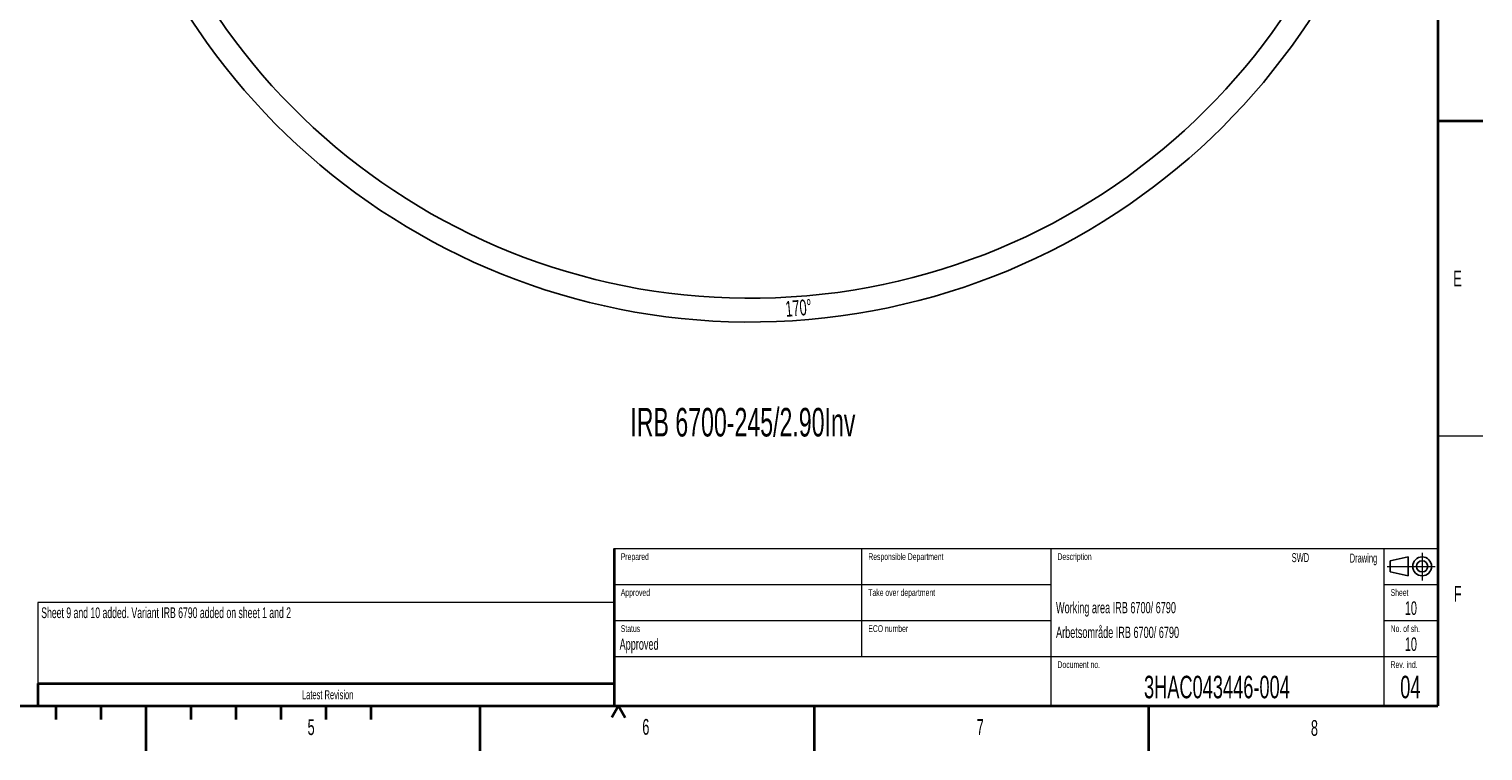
# Model space of a CAD drawing. Header units: millimetres. Extents: x 0 to 11920, y 0 to 8400.
# Tile 25 of 48: x 5462 to 11920, y 0 to 3207. Entities that reach past the tile are written whole.
import ezdxf

# ---------------------------------------------------------------- set-up
doc = ezdxf.new("R2010")
doc.units = ezdxf.units.MM
doc.header["$LTSCALE"] = 20
doc.linetypes.add('CENTERX2', pattern=[20.32, 12.7, -2.54, 2.54, -2.54])
doc.layers.add('THICK_LINE', color=7, linetype='Continuous')
doc.styles.add('SLDTEXTSTYLE0', font='TXT', dxfattribs={"width": 0.605})
doc.dimstyles.new('SLDDIMSTYLE0', dxfattribs={"dimtxt": 70, "dimasz": 70, "dimexe": 0, "dimexo": 0.0625, "dimgap": 17.5, "dimtad": 1, "dimdec": 4, "dimlfac": 20, "dimzin": 12, "dimdsep": 46, "dimtxsty": 'SLDTEXTSTYLE0', "dimsah": 1, "dimcen": 0.09, "dimadec": 1, "dimazin": 3, "dimtfac": 1, "dimtofl": 0, "dimtmove": 0, "dimatfit": 3, "dimfxl": 1, "dimfrac": 2, "dimtolj": 1, "dimtzin": 12, "dimarcsym": 0})

# ---------------------------------------------------------------- blocks, each defined once
blk = doc.blocks.new('_D')
at = {"layer": 'THICK_LINE'}
for p, q in [((10790.8, 4875), (11665.9, 4875)), ((5806.5, 4370.8), (5712.5, 4354.2))]:
    blk.add_line(p, q, dxfattribs=at)
blk.add_arc((8666.4, 4875), 2969.5, 190, 0, dxfattribs=at)
for points in [[(11635.9, 4875), (11625.1, 4805.2), (11645.1, 4804.9)], [(5742, 4359.4), (5745.2, 4288.7), (5764.8, 4292.4)]]:
    blk.add_solid(points, dxfattribs=at)
at = {"layer": 'THICK_LINE', "insert": (8818.3, 1998), "char_height": 70, "attachment_point": 1, "rotation": 5, "style": 'SLDTEXTSTYLE0'}
blk.add_mtext('170°', dxfattribs=at)

msp = doc.modelspace()

# ---------------------------------------------------------------- linework, layer by layer
at = {"color": 7, "linetype": 'Continuous', "lineweight": 35}
for p, q in [((11720, 8200), (11720, 200)), ((11720, 2800), (11920, 2800)), ((8060, 900), (8060, 200)), ((5500, 300), (8060, 300)), ((5500, 300), (5500, 200)), ((400, 200), (11720, 200)), ((5580, 200), (5580, 140)), ((5780, 200), (5780, 140)), ((5980, 200), (5980, 0)), ((6180, 200), (6180, 140)), ((6380, 200), (6380, 140)), ((6580, 200), (6580, 140)), ((6780, 200), (6780, 140)), ((6980, 200), (6980, 140)), ((7465, 0), (7465, 200)), ((8080, 200), (8050, 148.0384758)), ((8080, 200), (8110, 148.0384758)), ((8950, 0), (8950, 200)), ((10435, 200), (10435, 0))]:
    msp.add_line(p, q, dxfattribs=at)
at = {"color": 7, "linetype": 'Continuous', "lineweight": 18}
for p, q in [((11720, 1400), (11920, 1400)), ((8060, 900), (11720, 900)), ((9160, 900), (9160, 420)), ((10000, 900), (10000, 200)), ((11480, 900), (11480, 200)), ((8060, 740), (10000, 740)), ((11480, 740), (11720, 740)), ((8060, 660), (5500, 660)), ((5500, 660), (5500, 300)), ((8060, 580), (10000, 580)), ((11480, 580), (11720, 580)), ((8060, 420), (11720, 420))]:
    msp.add_line(p, q, dxfattribs=at)
at = {"color": 7, "linetype": 'Continuous', "lineweight": 25}
for p, q in [((11508, 845), (11588, 862)), ((11508, 795), (11508, 845)), ((11588, 862), (11588, 778)), ((11508, 795), (11588, 778))]:
    msp.add_line(p, q, dxfattribs=at)
at = {"color": 7, "linetype": 'CENTERX2', "lineweight": 18}
for p, q in [((11650, 880.0336249), (11650, 756.8766381)), ((11494.5909022, 820), (11707.9238522, 820))]:
    msp.add_line(p, q, dxfattribs=at)
at = {"color": 7, "linetype": 'CENTERX2', "lineweight": 35}
msp.add_line((5980, 200), (5980, 0), dxfattribs=at)
at = {"color": 7, "linetype": 'Continuous', "lineweight": 25}
for radius in [42, 25]:
    msp.add_circle((11650, 820), radius, dxfattribs=at)
at = {"layer": 'THICK_LINE'}
msp.add_arc((8666.4239933, 4875.0304045), 2864, 190, 170, dxfattribs=at)

# ---------------------------------------------------------------- texts
at = {"color": 7, "linetype": 'Continuous', "lineweight": 0, "style": 'SLDTEXTSTYLE0'}
for s, insert, char_height, attachment_point in [('E', (11788.0788456, 2133.3299156), 70, 1), ('Prepared', (8090.0903185, 878.261203), 30, 1), ('Responsible Department', (9189.6255293, 878.2486286), 30, 1), ('Description', (10030.0059951, 878.2227712), 30, 1), ('SWD', (11148.0836244, 878.8296816), 40, 3), ('Drawing', (11450.4999797, 876.8245739), 40, 3), ('Approved', (8090.0874116, 718.845242), 30, 1), ('Take over department', (9189.6043082, 718.5611007), 30, 1), ('Sheet', (11509.9787687, 718.6098066), 30, 1), ('F', (11790.625204, 733.4274547), 70, 1), ('Working area IRB 6700/ 6790', (10023.4560696, 661.6372878), 50, 1), ('10', (11599.9485592, 664.3761738), 60, 2), ('Sheet 9 and 10 added. Variant IRB 6790 added on sheet 1 and 2', (5515.562694, 637.8143576), 47.625, 1), ('Status', (8090.1030502, 558.4978998), 30, 1), ('ECO number', (9189.6043082, 558.4978998), 30, 1), ('Arbetsområde IRB 6700/ 6790', (10023.7223645, 551.793491), 50, 1), ('No. of sh.', (11510.1678986, 558.3065241), 30, 1), ('Approved', (8084.9370287, 499.3660521), 50, 1), ('10', (11599.9730389, 504.3555071), 60, 2), ('Document no.', (10030.2635166, 398.35014), 30, 1), ('Rev. ind.', (11509.8481625, 398.6030659), 30, 1), ('3HAC043446-004', (10738.311485, 333.915657), 100, 2), ('04', (11597.6107593, 334.0091662), 100, 2), ('Latest Revision', (6787.9881245, 269.6689892), 40, 2), ('5', (6698.6897738, 140.6410731), 70, 1), ('6', (8185.7226865, 141.9237221), 70, 1), ('7', (9671.0378416, 141.0977776), 70, 1), ('8', (11155.7886374, 136.9921127), 70, 1)]:
    msp.add_mtext(s, dxfattribs=dict(at, insert=insert, char_height=char_height, attachment_point=attachment_point))
at = {"layer": 'THICK_LINE', "insert": (8132.6289051, 1523.9289058), "char_height": 127, "attachment_point": 1, "style": 'SLDTEXTSTYLE0'}
msp.add_mtext('IRB 6700-245/2.90Inv', dxfattribs=at)

# ---------------------------------------------------------------- dimensions: what is measured, and where the dimension line sits
at = {"layer": 'THICK_LINE'}
dim = msp.add_angular_dim_2l(base=(8925.2343102, 1916.814946), line1=((7625.4821984, 4691.4842807), (5845.9345887, 4377.7020236)), line2=((8666.4239933, 4875.0304045), (10750.8294271, 4875.0304045)), dimstyle='SLDDIMSTYLE0', dxfattribs=at)
dim.commit()
dim.dimension.update_dxf_attribs({"geometry": '_D', "text_midpoint": (8925.2343102, 1916.814946), "dimtype": 162})

doc.saveas('drawing.dxf')
